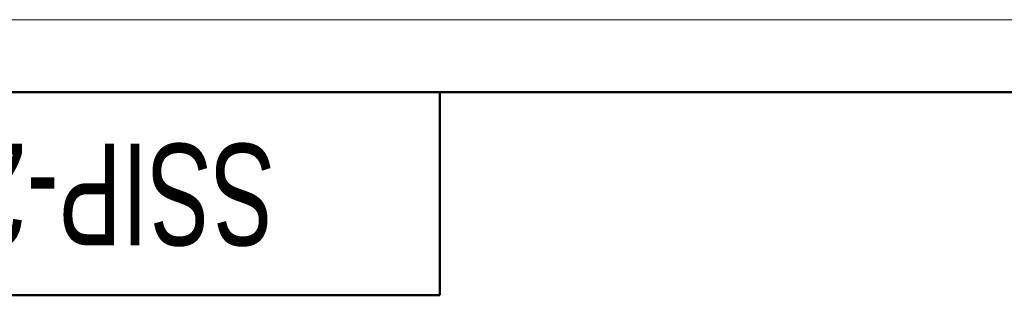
# Model space of a CAD drawing. Header units: millimetres. Extents: x 0 to 420, y 0 to 297.
# Tile 18 of 20: x 61 to 129, y 278 to 297. Entities that reach past the tile are written whole.
import ezdxf

# ---------------------------------------------------------------- set-up
doc = ezdxf.new("R2010")
doc.units = ezdxf.units.MM
doc.styles.add('SLDTEXTSTYLE1', font='TXT', dxfattribs={"width": 0.7})

msp = doc.modelspace()

# ---------------------------------------------------------------- linework, layer by layer
at = {"color": 7, "linetype": 'Continuous', "lineweight": 18}
msp.add_line((0, 297), (420, 297), dxfattribs=at)
at = {"color": 7, "linetype": 'Continuous', "lineweight": 50}
for p, q in [((415, 292), (20, 292)), ((90, 278), (90, 292)), ((20, 278), (90, 278))]:
    msp.add_line(p, q, dxfattribs=at)

# ---------------------------------------------------------------- texts
at = {"color": 7, "linetype": 'Continuous', "lineweight": 0, "insert": (56.216, 281.449), "char_height": 7, "attachment_point": 2, "rotation": 180, "style": 'SLDTEXTSTYLE1'}
msp.add_mtext('SSIP-22_43-04', dxfattribs=at)

doc.saveas('drawing.dxf')
